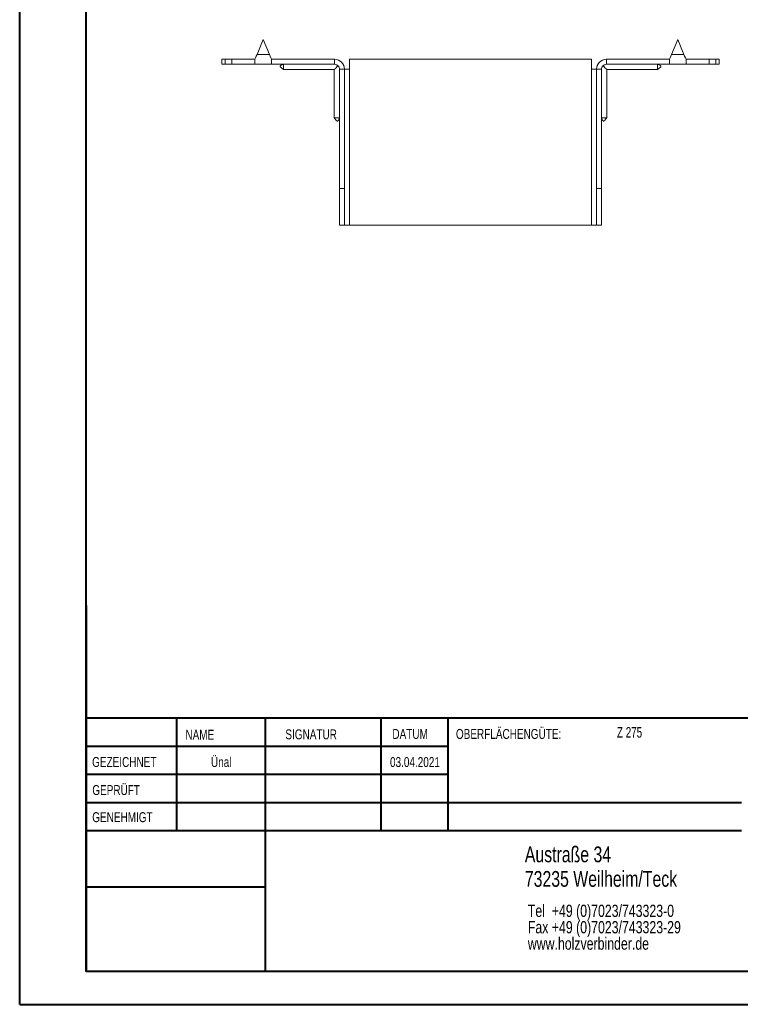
# Model space of a CAD drawing. Header units: millimetres. Extents: x 0 to 210, y 0 to 297.
# Tile 1 of 4: x 0 to 109, y 0 to 149. Entities that reach past the tile are written whole.
import ezdxf

# ---------------------------------------------------------------- set-up
doc = ezdxf.new("R2010")
doc.units = ezdxf.units.MM
doc.styles.add('SLDTEXTSTYLE0', font='TXT', dxfattribs={"width": 0.75})
doc.styles.add('SLDTEXTSTYLE2', font='TXT', dxfattribs={"width": 0.7})

# ---------------------------------------------------------------- blocks, each defined once
blk = doc.blocks.new('SW_NOTE_0')
at = {"color": 0, "linetype": 'Continuous', "lineweight": 0, "char_height": 1.8521, "attachment_point": 1, "style": 'SLDTEXTSTYLE0'}
for s, insert in [('Tel  +49 (0)7023/743323-0', (0, 2.39)), ('Fax +49 (0)7023/743323-29', (0, -0.08)), ('www.holzverbinder.de', (0, -2.55))]:
    blk.add_mtext(s, dxfattribs=dict(at, insert=insert))

msp = doc.modelspace()

# ---------------------------------------------------------------- linework, layer by layer
at = {"color": 7, "linetype": 'Continuous', "lineweight": 40}
for p, q in [((0.08, 0.21), (0.08, 297.21)), ((10.08, 5.21), (10.08, 292.21)), ((10.11, 60.37), (10.11, 5.12)), ((205.08, 43.37), (10.11, 43.37)), ((23.71, 43.37), (23.71, 26.37)), ((37.1, 43.37), (37.1, 5.12)), ((54.51, 43.37), (54.51, 26.37)), ((64.71, 26.37), (64.71, 43.37)), ((64.71, 39.1), (10.11, 39.1)), ((64.71, 34.87), (10.11, 34.87)), ((108.91, 30.62), (10.11, 30.62)), ((108.91, 26.37), (10.11, 26.37)), ((37.1, 17.87), (10.11, 17.87)), ((10.11, 13.71), (10.08, 13.71)), ((10.11, 9.46), (10.08, 9.46)), ((10.08, 5.21), (205.08, 5.21)), ((0.08, 0.21), (210.08, 0.21))]:
    msp.add_line(p, q, dxfattribs=at)
at = {"color": 7, "linetype": 'Continuous', "lineweight": 15}
for p, q in [((36.81, 145.74), (35.87, 143.49)), ((37.74, 143.49), (36.81, 145.74)), ((99.31, 145.74), (98.37, 143.49)), ((100.24, 143.49), (99.31, 145.74)), ((30.56, 142.74), (30.56, 141.99)), ((30.56, 142.74), (31.06, 142.74)), ((31.06, 142.74), (31.06, 141.99)), ((31.06, 142.74), (32.06, 142.74)), ((32.06, 141.99), (32.06, 142.74)), ((35.56, 142.74), (32.06, 142.74)), ((35.56, 142.74), (35.56, 141.99)), ((35.87, 143.49), (37.74, 143.49)), ((47.56, 142.74), (38.06, 142.74)), ((38.06, 141.99), (38.06, 142.74)), ((47.56, 141.99), (47.56, 142.74)), ((49.81, 141.24), (49.81, 142.74)), ((86.31, 142.74), (49.81, 142.74)), ((86.31, 142.74), (86.31, 141.24)), ((88.56, 141.99), (88.56, 142.74)), ((88.56, 142.74), (98.06, 142.74)), ((98.06, 142.74), (98.06, 141.99)), ((98.37, 143.49), (100.24, 143.49)), ((100.56, 142.74), (104.06, 142.74)), ((100.56, 141.99), (100.56, 142.74)), ((104.06, 141.99), (104.06, 142.74)), ((104.06, 142.74), (105.06, 142.74)), ((105.06, 141.99), (105.06, 142.74)), ((105.06, 142.74), (105.56, 142.74)), ((105.56, 141.99), (105.56, 142.74)), ((31.06, 141.99), (30.56, 141.99)), ((32.06, 141.99), (31.06, 141.99)), ((35.56, 141.99), (32.06, 141.99)), ((35.56, 141.99), (38.06, 141.99)), ((47.56, 141.99), (38.06, 141.99)), ((39.86, 141.19), (47.51, 141.19)), ((47.51, 141.19), (47.51, 133.93)), ((48.31, 141.24), (49.06, 141.24)), ((48.31, 123.24), (48.31, 141.24)), ((49.06, 123.24), (49.06, 141.24)), ((49.06, 141.24), (49.81, 141.24)), ((49.81, 117.74), (49.81, 141.24)), ((86.31, 141.24), (86.31, 117.74)), ((86.31, 141.24), (87.06, 141.24)), ((87.81, 141.24), (87.06, 141.24)), ((87.06, 123.24), (87.06, 141.24)), ((87.81, 123.24), (87.81, 141.24)), ((88.56, 141.99), (98.06, 141.99)), ((88.61, 141.19), (96.26, 141.19)), ((88.61, 133.93), (88.61, 141.19)), ((98.06, 141.99), (100.56, 141.99)), ((100.56, 141.99), (104.06, 141.99)), ((105.06, 141.99), (104.06, 141.99)), ((105.56, 141.99), (105.06, 141.99)), ((49.06, 123.24), (48.31, 123.24)), ((48.31, 117.74), (48.31, 123.24)), ((49.06, 117.74), (49.06, 123.24)), ((87.06, 123.24), (87.81, 123.24)), ((87.06, 117.74), (87.06, 123.24)), ((87.81, 117.74), (87.81, 123.24)), ((48.31, 117.74), (49.06, 117.74)), ((49.06, 117.74), (49.81, 117.74)), ((86.31, 117.74), (49.81, 117.74)), ((86.31, 117.74), (87.06, 117.74)), ((87.06, 117.74), (87.81, 117.74))]:
    msp.add_line(p, q, dxfattribs=at)
at = {"color": 7, "linetype": 'Continuous', "lineweight": 0}
for p, q in [((64.71, 39.12), (10.11, 39.12)), ((23.71, 5.21), (23.71, 5.12)), ((54.51, 5.21), (54.51, 5.12))]:
    msp.add_line(p, q, dxfattribs=at)
at = {"color": 7, "linetype": 'Continuous', "lineweight": 15, "flags": 128}
for points in [[(35.87, 143.49), (35.76, 143.23), (35.65, 142.98), (35.56, 142.74)], [(38.06, 142.74), (37.96, 142.98), (37.85, 143.23), (37.74, 143.49)], [(98.37, 143.49), (98.26, 143.23), (98.15, 142.98), (98.06, 142.74)], [(100.56, 142.74), (100.46, 142.98), (100.35, 143.23), (100.24, 143.49)], [(47.51, 141.19), (47.52, 141.21), (47.58, 141.26), (47.66, 141.35), (47.78, 141.46), (47.92, 141.61), (48.09, 141.77)], [(88.03, 141.77), (88.19, 141.61), (88.33, 141.46), (88.45, 141.35), (88.54, 141.26), (88.59, 141.21), (88.61, 141.19)]]:
    msp.add_lwpolyline(points, dxfattribs=at)
at = {"color": 7, "linetype": 'Continuous', "lineweight": 15}
for centre, radius, start, end in [((47.56, 141.24), 1.5, 0, 90), ((88.56, 141.24), 1.5, 90, 180), ((47.56, 141.24), 0.75, 0, 90), ((88.56, 141.24), 0.75, 90, 180)]:
    msp.add_arc(centre, radius, start, end, dxfattribs=at)
for points, knots in [([(39.86, 141.99), (39.74, 141.95), (39.57, 141.89), (39.4, 141.79), (39.36, 141.72), (39.35, 141.69), (39.35, 141.65), (39.37, 141.61), (39.44, 141.53), (39.61, 141.4), (39.76, 141.27), (39.86, 141.18)], [0, 0, 0, 0, 0.2855, 0.392614, 0.433607, 0.452355, 0.471039, 0.511905, 0.562271, 0.695298, 1, 1, 1, 1]), ([(39.86, 141.99), (39.86, 141.91), (39.86, 141.72), (39.86, 141.45), (39.86, 141.26), (39.86, 141.18), (39.86, 141.2), (39.86, 141.2)], [0, 0, 0, 0, 0.176999, 0.437532, 0.698072, 0.958617, 1, 1, 1, 1]), ([(96.25, 141.18), (96.34, 141.26), (96.46, 141.37), (96.64, 141.5), (96.73, 141.59), (96.76, 141.65), (96.76, 141.69), (96.75, 141.72), (96.72, 141.77), (96.57, 141.89), (96.4, 141.95), (96.26, 141.99)], [0, 0, 0, 0, 0.256733, 0.38695, 0.489175, 0.528772, 0.547318, 0.566205, 0.608675, 0.662214, 1, 1, 1, 1]), ([(96.26, 141.99), (96.26, 141.91), (96.26, 141.72), (96.26, 141.45), (96.26, 141.26), (96.26, 141.18), (96.26, 141.2), (96.26, 141.2)], [0, 0, 0, 0, 0.176999, 0.437532, 0.698072, 0.958617, 1, 1, 1, 1]), ([(47.5, 133.93), (47.57, 133.85), (47.69, 133.72), (47.81, 133.54), (47.9, 133.45), (47.97, 133.43), (48, 133.43), (48.04, 133.43), (48.08, 133.46), (48.21, 133.61), (48.26, 133.78), (48.31, 133.93)], [0, 0, 0, 0, 0.25673, 0.38695, 0.489173, 0.528771, 0.547318, 0.566204, 0.608674, 0.662214, 1, 1, 1, 1]), ([(47.51, 133.93), (47.52, 133.93), (47.53, 133.93), (47.7, 133.93), (47.92, 133.93), (48.13, 133.93), (48.25, 133.93), (48.31, 133.93)], [0, 0, 0, 0, 0.217784, 0.478083, 0.738383, 0.867316, 1, 1, 1, 1]), ([(87.81, 133.93), (87.85, 133.81), (87.9, 133.64), (88.01, 133.48), (88.07, 133.43), (88.11, 133.43), (88.14, 133.43), (88.19, 133.44), (88.27, 133.51), (88.4, 133.68), (88.53, 133.83), (88.61, 133.93)], [0, 0, 0, 0, 0.285501, 0.392616, 0.433608, 0.452355, 0.471041, 0.511905, 0.562272, 0.6953, 1, 1, 1, 1]), ([(88.6, 133.93), (88.59, 133.93), (88.58, 133.93), (88.42, 133.93), (88.2, 133.93), (87.98, 133.93), (87.87, 133.93), (87.81, 133.93)], [0, 0, 0, 0, 0.217784, 0.478083, 0.738383, 0.867316, 1, 1, 1, 1])]:
    msp.add_open_spline(points, degree=3, knots=knots, dxfattribs=at)

# ---------------------------------------------------------------- block references
at = {"color": 7, "linetype": 'Continuous', "lineweight": 0}
msp.add_blockref('SW_NOTE_0', (76.7, 12.85), dxfattribs=at)

# ---------------------------------------------------------------- texts
for s, insert, char_height, attachment_point, style in [('NAME', (25.07, 41.62), 1.5, 1, 'SLDTEXTSTYLE0'), ('SIGNATUR', (40.14, 41.68), 1.5, 1, 'SLDTEXTSTYLE0'), ('DATUM', (56.28, 41.74), 1.5, 1, 'SLDTEXTSTYLE0'), ('OBERFLÄCHENGÜTE:', (65.86, 41.74), 1.5, 1, 'SLDTEXTSTYLE0'), ('Z 275', (90.14, 42.03), 1.587, 1, 'SLDTEXTSTYLE2'), ('GEZEICHNET', (11, 37.51), 1.5, 1, 'SLDTEXTSTYLE0'), ('Ünal', (30.47, 37.5), 1.499, 2, 'SLDTEXTSTYLE0'), ('03.04.2021', (59.68, 37.5), 1.499, 2, 'SLDTEXTSTYLE0'), ('GEPRÜFT', (11.03, 33.28), 1.5, 1, 'SLDTEXTSTYLE0'), ('GENEHMIGT', (11.02, 29.19), 1.5, 1, 'SLDTEXTSTYLE0'), ('Austraße 34', (76.25, 24.02), 2.3813, 1, 'SLDTEXTSTYLE0'), ('73235 Weilheim/Teck', (76.25, 20.32), 2.3813, 1, 'SLDTEXTSTYLE0')]:
    msp.add_mtext(s, dxfattribs=dict(at, insert=insert, char_height=char_height, attachment_point=attachment_point, style=style))

doc.saveas('drawing.dxf')
